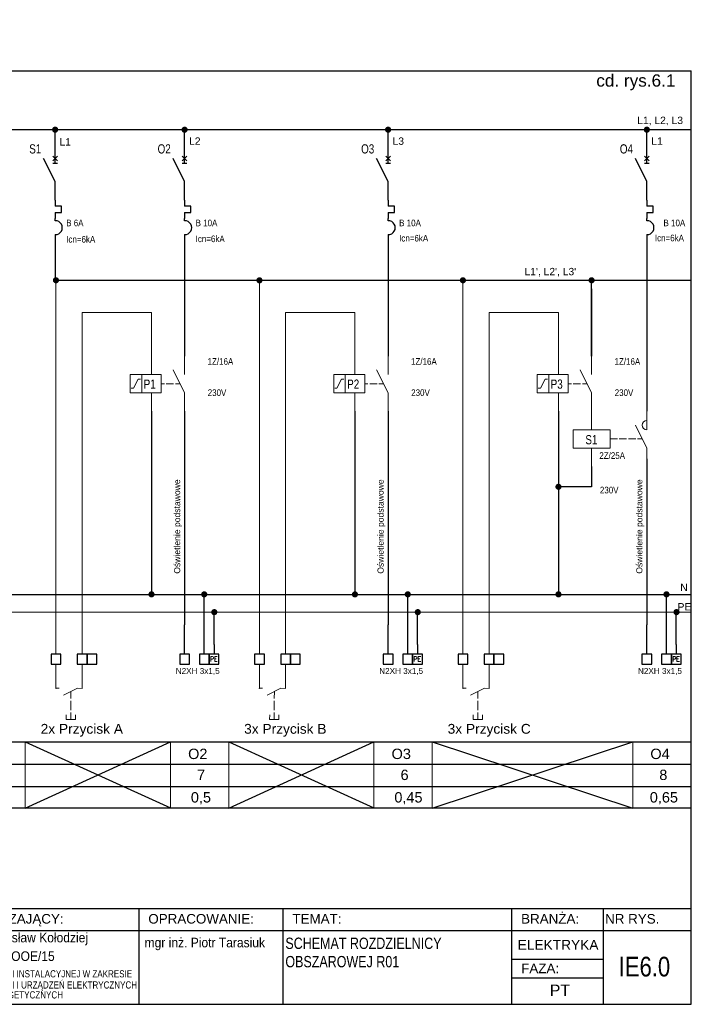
# Model space of a CAD drawing. Header units: millimetres. Extents: x 83969 to 164243, y -22860 to 4849.
# Tile 14 of 116: x 163323 to 163378, y -22523 to -22443. Entities that reach past the tile are written whole.
import ezdxf
from ezdxf.enums import TextEntityAlignment as Align

# ---------------------------------------------------------------- set-up
doc = ezdxf.new("R2010")
doc.units = ezdxf.units.MM
doc.linetypes.add('DASHED', pattern=[19.05, 12.7, -6.35])
doc.layers.get('0').update_dxf_attribs({"color": 251, "lineweight": 0})
for name, color, linetype in [('! GB N', 5, 'Continuous'), ('! GB Odbiory', 7, 'Continuous'), ('! GB Opis', 7, 'Continuous'), ('! GB PE', 96, 'Continuous'), ('! GB Przewody', 7, 'Continuous'), ('! GB Sterowanie', 215, 'Continuous'), ('! GB Zabezpieczenia', 7, 'Continuous'), ('! PT Opisy Legenda', 7, 'Continuous'), ('! PT Oświetlenie', 1, 'Continuous'), ('!TABELKA', 7, 'Continuous'), ('2DE_TXTART', 7, 'Continuous'), ('2DE_TXTCAR', 7, 'Continuous'), ('2DE_TXTFUN', 7, 'Continuous'), ('2DE_TXTLNK', 7, 'Continuous'), ('2DE_TXTMAN', 7, 'Continuous'), ('2DE_TXTNUM', 7, 'Continuous'), ('2DE_TXTORD', 7, 'Continuous'), ('2DE_TXTOTH', 7, 'Continuous'), ('2DE_TXTPFN', 7, 'Continuous'), ('2DE_TXTPIN', 7, 'Continuous'), ('B_strefy', 253, 'Continuous'), ('ROZDZIELNICE', 7, 'Continuous')]:
    doc.layers.add(name, color=color, linetype=linetype)
for name, color, linetype, lineweight in [('2DE_SYM_Hager', 7, 'Continuous', 18), ('E_schematy 2', 3, 'Continuous', 20), ('E_TXT', 3, 'Continuous', 25), ('TABELA', 7, 'Continuous', 0)]:
    doc.layers.add(name, color=color, linetype=linetype, lineweight=lineweight)
doc.styles.add('Arial', font='arial.ttf')
doc.styles.add('CP_ATTR', font='ROMANS.SHX')
doc.styles.add('CP_ELATT', font='cp_simplex.shx')
doc.styles.add('CP_ELATT_IT', font='cp_simplex.shx', dxfattribs={"oblique": 15})
doc.styles.add('Romans', font='romans.shx', dxfattribs={"width": 0.8})
doc.styles.get("Standard").update_dxf_attribs({"font": 'arial.ttf'})

# ---------------------------------------------------------------- blocks, each defined once
blk = doc.blocks.new('ramka A4')
at = {"linetype": 'ByBlock', "ltscale": 10}
blk.add_line((7.46, 199.45), (7.46, 205.66), dxfattribs=at)
for p, q in [((0.08, 0), (0.08, 195)), ((0.08, 195), (287.46, 195)), ((287.46, 0), (287.46, 195)), ((0.08, 20), (287.46, 20)), ((89.13, 20), (89.13, 0)), ((130.5, 20), (130.5, 0)), ((172.08, 20), (172.08, 0)), ((202.17, 20), (202.17, 0)), ((249.93, 20), (249.93, 0)), ((269.04, 20), (269.04, 0)), ((0.08, 15.39), (287.46, 15.39)), ((0.08, 0), (287.46, 0))]:
    blk.add_line(p, q)
for points in [[(249.93, 9.44), (269.04, 9.44)], [(249.93, 5.53), (269.04, 5.53)]]:
    blk.add_lwpolyline(points)
at = {"layer": '!TABELKA', "style": 'Arial'}
for s, height, width, p in [('DOSTOSOWANIE BUDYNKU DO OBOWIĄZUJĄCYCH PRZEPISÓW  Z ZAKRESU ', 1.9, 0.8, (1.3, 12.7)), ('mgr inż. Ireneusz Lewczuk', 2, 0.9, (89.41, 12.16)), ('mgr inż. Wiesław Kołodziej', 2, 0.9, (131.59, 12.94)), ('OCHRONY P.POŻ  w ramach zadania p/n:  „Modernizacja obiektów użytkowanych przez ', 1.9, 0.8, (1.3, 10.19)), ('mgr inż. Piotr Tarasiuk', 2, 0.9, (173.3, 11.9)), ('MAZ/0390/POOE/08', 2, 0.9, (89.3, 8.42)), ('MAZ/0315/POOE/15', 2, 0.9, (131.47, 9.06)), ('Mazowiecki Urząd Wojewódzki w Warszawie” ul. 11go Listopada 2; 05-220 Zielonka ', 1.9, 0.8, (1.3, 7.67)), ('DZ. EW. NR 7; 8; 9; 10; 11; 12; 13; 14 obr. 5-20-07 nr obrębu: 0030; nazwa jedn: 143404_1', 1.9, 0.8, (1.3, 4.84)), ('W SPECJALNOŚCI INSTALACYJNEJ W ZAKRESIE ', 1.5, 0.8, (89.57, 5.62)), ('W SPECJALNOŚCI INSTALACYJNEJ W ZAKRESIE ', 1.5, 0.8, (131.3, 5.62)), ('SIECI, INSTALACJI I URZĄDZEŃ ELEKTRYCZNYCH ', 1.5, 0.8, (89.57, 3.29)), ('SIECI, INSTALACJI I URZĄDZEŃ ELEKTRYCZNYCH ', 1.5, 0.8, (131.3, 3.29)), ('I ELEKTROENERGETYCZNYCH', 1.5, 0.8, (89.57, 1.22)), ('I ELEKTROENERGETYCZNYCH', 1.5, 0.8, (131.3, 1.22))]:
    blk.add_text(s, height=height, dxfattribs=dict(at, width=width)).set_placement(p)
at = {"style": 'Arial'}
for s, p in [('OBIEKT:', (1.49, 16.86)), ('PROJEKTANT:', (91.09, 16.86)), ('SPRZWDZAJĄCY:', (132.8, 16.86)), ('OPRACOWANIE:', (174.08, 16.86)), ('TEMAT:', (204.17, 16.86)), ('BRANŻA:', (251.93, 16.86)), ('NR RYS.', (269.46, 16.86)), ('FAZA:', (251.94, 6.5))]:
    blk.add_text(s, height=2, dxfattribs=at).set_placement(p)
blk = doc.blocks.new('CP_UCS2D')
blk.add_point((0, 0))
at = {"linetype": 'ByBlock', "style": 'CP_ATTR', "flags": 9}
for tag in ['OTHER', 'PIPE', 'VERSION', 'SYSTEM', 'HEIGHT', 'WIDTH', 'ID', 'TYPE', 'FORM']:
    blk.add_attdef(tag, text='', height=0.00005, dxfattribs=at).set_placement((-0.8, 7.1), align=Align.MIDDLE_LEFT)
blk = doc.blocks.new('A$C6ce296c5')
blk.add_lwpolyline([(-4, -8), (4, -8), (4, 0), (-4, 0)], close=True)
blk = doc.blocks.new('G$C46F40766')
for p, q in [((2.5, -0.04), (0, 0)), ((17.5, -0.07), (6.23, -5.67)), ((12.1, -8.5), (12.12, -2.75)), ((21.29, -0.11), (17.5, -0.07)), ((12.1, -10.38), (12.08, -17.88)), ((8.31, -25.37), (8.32, -21.62)), ((12.07, -19.75), (12.06, -25.38)), ((15.81, -25.39), (15.82, -21.64)), ((15.81, -25.39), (8.31, -25.37))]:
    blk.add_line(p, q)
at = {"linetype": 'ByBlock', "style": 'CP_ELATT', "flags": 8}
for tag, p, rotation, width in [('PRODUCER', (3.61, 8.96), 89.85771, 0.9), ('ORDER-NO', (12.61, 8.94), 89.85771, 0.9), ('FUNCTION', (21.61, 8.92), 89.85771, 0.9), ('ARTICLE', (-5.39, 8.98), 89.85771, 0.9), ('OTHER', (30.61, 8.89), 89.85771, 0.9), ('CF1', (-14, 1.5), 89.85771, 0.8), ('CP1', (-6.51, -2.41), 179.85771, 0.8)]:
    blk.add_attdef(tag, p, '', height=5.4, rotation=rotation, dxfattribs=dict(at, width=width))
at = {"linetype": 'ByBlock', "style": 'CP_ELATT', "width": 0.8, "flags": 8}
blk.add_attdef('CF2', text='', height=5.4, rotation=89.85771, dxfattribs=at).set_placement((34, 1.38), align=Align.TOP_LEFT)
at = {"linetype": 'ByBlock', "style": 'CP_ELATT_IT', "flags": 9}
for tag, p in [('NAME', (14.68, 2.93)), ('IP', (14.68, 2.93)), ('PRODUCT-TYPE', (27.18, 2.93)), ('EL-STATUS', (27.18, 2.93)), ('CURRENT', (27.18, 2.93)), ('VOLTAGE', (27.18, 2.93)), ('NUMBER', (27.18, 2.93)), ('POWER', (27.18, 2.93)), ('GROUP', (27.18, 2.93))]:
    blk.add_attdef(tag, p, '', height=0.3, rotation=89.85771, dxfattribs=at)
at = {"linetype": 'ByBlock', "style": 'CP_ELATT', "width": 0.8, "flags": 8}
for tag, height, rotation, p in [('CP2', 5.4, 179.85771, (26.49, -2.5)), ('TAG', 7.5, 89.85771, (-5.44, -12.02)), ('CHARACTER', 7.5, 89.85771, (30.56, -12.11))]:
    blk.add_attdef(tag, text='', height=height, rotation=rotation, dxfattribs=at).set_placement(p, align=Align.RIGHT)
at = {"linetype": 'ByBlock', "style": 'CP_ELATT_IT', "oblique": 15, "width": 0.8, "flags": 8}
blk.add_attdef('LINK', text='', height=7.5, rotation=89.85771, dxfattribs=at).set_placement((42.56, -12.14), align=Align.RIGHT)
blk = doc.blocks.new('cpelv_niec07_ns0026h')
for p, q in [((0, 2.5), (0, 7.5)), ((0, -2.5), (-3.12, 3.75)), ((0.62, 4.38), (-0.63, 3.12)), ((-0.63, 4.38), (0.62, 3.12)), ((-0.63, 2.5), (0.62, 2.5)), ((0, -7.5), (0, -2.5)), ((0, -7.5), (0, -9.15)), ((1.7, -9.15), (0, -9.15)), ((1.7, -10.85), (1.7, -9.15)), ((0, -10.85), (1.7, -10.85)), ((0, -10.85), (0, -12.5)), ((0, -13.12), (0, -12.5)), ((0, -16.87), (0, -17.5))]:
    blk.add_line(p, q)
at = {"linetype": 'Continuous'}
blk.add_line((0, -17.5), (0, -22.5), dxfattribs=at)
blk.add_arc((0.06, -15), 1.88, 268.2798, 91.7202)
at = {"linetype": 'ByBlock', "style": 'CP_ELATT_IT', "flags": 9}
for tag in ['VOLTAGE', 'IP', 'CURRENT', 'EL-STATUS', 'POWER', 'PRODUCT-TYPE', 'NUMBER', 'GROUP', 'NAME']:
    blk.add_attdef(tag, (1, 0.94), '', height=0.1, dxfattribs=at)
at = {"layer": '2DE_TXTART', "linetype": 'ByBlock', "style": 'CP_ELATT', "width": 0.9, "flags": 8}
blk.add_attdef('ARTICLE', (3, 5.14), '', height=1.8, dxfattribs=at)
at = {"layer": '2DE_TXTCAR', "linetype": 'ByBlock', "style": 'CP_ELATT', "width": 0.8, "flags": 8}
blk.add_attdef('CHARACTER', text='', height=2.5, dxfattribs=at).set_placement((-4, -6.86), align=Align.RIGHT)
at = {"layer": '2DE_TXTFUN', "linetype": 'ByBlock', "style": 'CP_ELATT', "width": 0.9, "flags": 8}
blk.add_attdef('FUNCTION', (3, -3.86), '', height=1.8, dxfattribs=at)
at = {"layer": '2DE_TXTLNK', "linetype": 'ByBlock', "style": 'CP_ELATT_IT', "oblique": 15, "width": 0.8, "flags": 8}
blk.add_attdef('LINK', text='', height=2.5, dxfattribs=at).set_placement((-4, -10.86), align=Align.RIGHT)
at = {"layer": '2DE_TXTMAN', "linetype": 'ByBlock', "style": 'CP_ELATT', "width": 0.9, "flags": 8}
blk.add_attdef('PRODUCER', (3, 2.14), '', height=1.8, dxfattribs=at)
at = {"layer": '2DE_TXTNUM', "linetype": 'ByBlock', "style": 'CP_ELATT', "width": 0.8, "flags": 8}
blk.add_attdef('TAG', text='', height=2.5, dxfattribs=at).set_placement((-4, 5.14), align=Align.RIGHT)
at = {"layer": '2DE_TXTORD', "linetype": 'ByBlock', "style": 'CP_ELATT', "width": 0.9, "flags": 8}
blk.add_attdef('ORDER-NO', (3, -0.86), '', height=1.8, dxfattribs=at)
at = {"layer": '2DE_TXTOTH', "linetype": 'ByBlock', "style": 'CP_ELATT', "width": 0.9, "flags": 8}
blk.add_attdef('OTHER', (3, -6.86), '', height=1.8, dxfattribs=at)
at = {"layer": '2DE_TXTPFN', "linetype": 'ByBlock', "style": 'CP_ELATT', "width": 0.8, "flags": 8}
blk.add_attdef('CF1', (0.5, 8), '', height=1.8, dxfattribs=at)
blk.add_attdef('CF2', text='', height=1.8, dxfattribs=at).set_placement((0.5, -23), align=Align.TOP_LEFT)
at = {"layer": '2DE_TXTPIN', "linetype": 'ByBlock', "style": 'CP_ELATT', "width": 0.8, "flags": 8}
blk.add_attdef('CP1', (-0.8, 5.5), '', height=1.8, rotation=90, dxfattribs=at)
blk.add_attdef('CP2', text='', height=1.8, rotation=90, dxfattribs=at).set_placement((-0.8, -20.5), align=Align.RIGHT)
blk = doc.blocks.new('cpelv_n07_13_02_N0d11')
for p, q in [((-8.99, 2.5), (-8.99, 7.5)), ((0, 2.5), (0, 7.5)), ((0, -2.5), (-3.13, 3.75)), ((-11.64, 2.5), (-14.77, 2.5)), ((-14.77, 2.5), (-14.77, -2.5)), ((-13.88, -1.25), (-12.63, 1.25)), ((-12.63, 1.25), (-12, 1.25)), ((-6.35, 0), (-5.5, 0)), ((-5, 0), (-3, 0)), ((-2.5, 0), (-1.25, 0)), ((-14.77, -2.5), (-11.64, -2.5)), ((-14.5, -1.25), (-13.88, -1.25)), ((-8.99, -7.5), (-8.99, -2.5)), ((0, -7.5), (0, -2.5))]:
    blk.add_line(p, q)
blk.add_lwpolyline([(-6.35, -2.5), (-6.35, 2.5), (-11.64, 2.5), (-11.64, -2.5)], close=True)
at = {"linetype": 'ByBlock', "style": 'CP_ELATT_IT', "flags": 9}
for tag in ['VOLTAGE', 'IP', 'CURRENT', 'EL-STATUS', 'POWER', 'PRODUCT-TYPE', 'NUMBER', 'GROUP', 'NAME']:
    blk.add_attdef(tag, (1, -1.56), '', height=0.1, dxfattribs=at)
at = {"layer": '2DE_TXTART', "linetype": 'ByBlock', "style": 'CP_ELATT', "width": 0.9, "flags": 8}
blk.add_attdef('ARTICLE', (3, 5.14), '', height=1.8, dxfattribs=at)
at = {"layer": '2DE_TXTCAR', "linetype": 'ByBlock', "style": 'CP_ELATT', "width": 0.8, "flags": 8}
blk.add_attdef('CHARACTER', text='', height=2.5, dxfattribs=at).set_placement((-19, -6.86), align=Align.RIGHT)
at = {"layer": '2DE_TXTFUN', "linetype": 'ByBlock', "style": 'CP_ELATT', "width": 0.9, "flags": 8}
blk.add_attdef('FUNCTION', (3, -3.86), '', height=1.8, dxfattribs=at)
at = {"layer": '2DE_TXTLNK', "linetype": 'ByBlock', "style": 'CP_ELATT_IT', "oblique": 15, "width": 0.8, "flags": 8}
blk.add_attdef('LINK', text='', height=2.5, dxfattribs=at).set_placement((-19, -10.86), align=Align.RIGHT)
at = {"layer": '2DE_TXTMAN', "linetype": 'ByBlock', "style": 'CP_ELATT', "width": 0.9, "flags": 8}
blk.add_attdef('PRODUCER', (3, 2.14), '', height=1.8, dxfattribs=at)
at = {"layer": '2DE_TXTNUM', "linetype": 'ByBlock', "style": 'CP_ELATT', "width": 0.8, "flags": 8}
blk.add_attdef('TAG', text='', height=2.5, dxfattribs=at).set_placement((-19, 5.14), align=Align.RIGHT)
at = {"layer": '2DE_TXTORD', "linetype": 'ByBlock', "style": 'CP_ELATT', "width": 0.9, "flags": 8}
blk.add_attdef('ORDER-NO', (3, -0.86), '', height=1.8, dxfattribs=at)
at = {"layer": '2DE_TXTOTH', "linetype": 'ByBlock', "style": 'CP_ELATT', "width": 0.9, "flags": 8}
blk.add_attdef('OTHER', (3, -6.86), '', height=1.8, dxfattribs=at)
at = {"layer": '2DE_TXTPFN', "linetype": 'ByBlock', "style": 'CP_ELATT', "width": 0.8, "flags": 8}
for tag, p in [('CF1', (-14.5, 8)), ('CF3', (0.5, 8))]:
    blk.add_attdef(tag, p, '', height=1.8, dxfattribs=at)
for tag, p in [('CF2', (-14.5, -8)), ('CF4', (0.5, -8))]:
    blk.add_attdef(tag, text='', height=1.8, dxfattribs=at).set_placement(p, align=Align.TOP_LEFT)
at = {"layer": '2DE_TXTPIN', "linetype": 'ByBlock', "style": 'CP_ELATT', "width": 0.8, "flags": 8}
for tag, p in [('CP1', (-15.8, 5.5)), ('CP3', (-0.8, 5.5))]:
    blk.add_attdef(tag, p, '', height=1.8, rotation=90, dxfattribs=at)
for tag, p in [('CP2', (-15.8, -5.5)), ('CP4', (-0.8, -5.5))]:
    blk.add_attdef(tag, text='', height=1.8, rotation=90, dxfattribs=at).set_placement(p, align=Align.RIGHT)
blk = doc.blocks.new('LISTWA 1_N_PE')
for p, q in [((0, -24), (0, 0)), ((16, -24), (16, -8)), ((24, -16), (24, -24))]:
    blk.add_line(p, q)
for points in [[(-4, -32), (4, -32), (4, -24), (-4, -24)], [(12, -32), (20, -32), (20, -24), (12, -24)], [(20, -32), (28, -32), (28, -24), (20, -24)]]:
    blk.add_lwpolyline(points, close=True)
at = {"style": 'Romans', "width": 0.8}
blk.add_text('PE', height=4, dxfattribs=at).set_placement((20.73, -29.79))
at = {"width": 0.75}
blk.add_attdef('N', (12.85, -30.3), '', height=4, dxfattribs=at)
for tag, p in [('PRZEWÓD', (-4.36, -39.93)), ('MOC', (6.8, -47.63))]:
    blk.add_attdef(tag, p, '', height=4.75)
at = {"flags": 4}
blk.add_attdef('NR ', (9.64, -55.59), '', height=4.75, dxfattribs=at)
blk = doc.blocks.new('cpelv_n07_13_02_00d9')
for p, q in [((-15, 2.5), (-15, 7.5)), ((0, 2.5), (0, 7.5)), ((0, -2.5), (-3.12, 3.75)), ((-10, 0), (-8, 0)), ((-7.5, 0), (-5.5, 0)), ((-5, 0), (-3, 0)), ((-2.5, 0), (-1.25, 0)), ((-15, -7.5), (-15, -2.5)), ((0, -7.5), (0, -2.5))]:
    blk.add_line(p, q)
blk.add_lwpolyline([(-20, -2.5), (-20, 2.5), (-10, 2.5), (-10, -2.5)], close=True)
blk.add_arc((0, 3.75), 1.25, 90, 270)
at = {"linetype": 'ByBlock', "style": 'CP_ELATT_IT', "flags": 9}
for tag in ['VOLTAGE', 'IP', 'CURRENT', 'EL-STATUS', 'POWER', 'PRODUCT-TYPE', 'NUMBER', 'GROUP', 'NAME']:
    blk.add_attdef(tag, (1, -1.56), '', height=0.1, dxfattribs=at)
at = {"layer": '2DE_TXTART', "linetype": 'ByBlock', "style": 'CP_ELATT', "width": 0.9, "flags": 8}
blk.add_attdef('ARTICLE', (3, 5.14), '', height=1.8, dxfattribs=at)
at = {"layer": '2DE_TXTCAR', "linetype": 'ByBlock', "style": 'CP_ELATT', "width": 0.8, "flags": 8}
blk.add_attdef('CHARACTER', text='', height=2.5, dxfattribs=at).set_placement((-19, -6.86), align=Align.RIGHT)
at = {"layer": '2DE_TXTFUN', "linetype": 'ByBlock', "style": 'CP_ELATT', "width": 0.9, "flags": 8}
blk.add_attdef('FUNCTION', (3, -3.86), '', height=1.8, dxfattribs=at)
at = {"layer": '2DE_TXTLNK', "linetype": 'ByBlock', "style": 'CP_ELATT_IT', "oblique": 15, "width": 0.8, "flags": 8}
blk.add_attdef('LINK', text='', height=2.5, dxfattribs=at).set_placement((-19, -10.86), align=Align.RIGHT)
at = {"layer": '2DE_TXTMAN', "linetype": 'ByBlock', "style": 'CP_ELATT', "width": 0.9, "flags": 8}
blk.add_attdef('PRODUCER', (3, 2.14), '', height=1.8, dxfattribs=at)
at = {"layer": '2DE_TXTNUM', "linetype": 'ByBlock', "style": 'CP_ELATT', "width": 0.8, "flags": 8}
blk.add_attdef('TAG', text='', height=2.5, dxfattribs=at).set_placement((-19, 5.14), align=Align.RIGHT)
at = {"layer": '2DE_TXTORD', "linetype": 'ByBlock', "style": 'CP_ELATT', "width": 0.9, "flags": 8}
blk.add_attdef('ORDER-NO', (3, -0.86), '', height=1.8, dxfattribs=at)
at = {"layer": '2DE_TXTOTH', "linetype": 'ByBlock', "style": 'CP_ELATT', "width": 0.9, "flags": 8}
blk.add_attdef('OTHER', (3, -6.86), '', height=1.8, dxfattribs=at)
at = {"layer": '2DE_TXTPFN', "linetype": 'ByBlock', "style": 'CP_ELATT', "width": 0.8, "flags": 8}
for tag, p in [('CF1', (-14.5, 8)), ('CF3', (0.5, 8))]:
    blk.add_attdef(tag, p, '', height=1.8, dxfattribs=at)
for tag, p in [('CF2', (-14.5, -8)), ('CF4', (0.5, -8))]:
    blk.add_attdef(tag, text='', height=1.8, dxfattribs=at).set_placement(p, align=Align.TOP_LEFT)
at = {"layer": '2DE_TXTPIN', "linetype": 'ByBlock', "style": 'CP_ELATT', "width": 0.8, "flags": 8}
for tag, p in [('CP1', (-15.8, 5.5)), ('CP3', (-0.8, 5.5))]:
    blk.add_attdef(tag, p, '', height=1.8, rotation=90, dxfattribs=at)
for tag, p in [('CP2', (-15.8, -5.5)), ('CP4', (-0.8, -5.5))]:
    blk.add_attdef(tag, text='', height=1.8, rotation=90, dxfattribs=at).set_placement(p, align=Align.RIGHT)

msp = doc.modelspace()

# ---------------------------------------------------------------- linework, layer by layer
at = {"layer": '! GB N'}
for p, q in [((163334.107, -22475.168, -14232.192), (163334.107, -22489.955, -14232.192)), ((163350.679, -22475.168, -14232.192), (163350.679, -22489.955, -14232.192)), ((163367.251, -22475.168, -14232.192), (163367.251, -22489.955, -14232.192))]:
    msp.add_line(p, q, dxfattribs=at)
at = {"layer": '! GB N', "ltscale": 2}
msp.add_line((163276.674, -22490.076), (163378.069, -22490.076), dxfattribs=at)
at = {"layer": '! GB N', "elevation": -14232.192}
msp.add_lwpolyline([(163369.949, -22479.668), (163369.949, -22481.315), (163367.251, -22481.315)], dxfattribs=at)
at = {"layer": '! GB N', "const_width": 0.25, "elevation": -14232.192}
for points in [[(163367.126, -22481.315, 1), (163367.376, -22481.315, 1)], [(163333.982, -22490.08, 1), (163334.232, -22490.08, 1)], [(163350.554, -22490.08, 1), (163350.804, -22490.08, 1)], [(163367.126, -22490.08, 1), (163367.376, -22490.08, 1)]]:
    msp.add_lwpolyline(points, format="xyb", close=True, dxfattribs=at)
at = {"layer": '! GB N', "color": 5, "linetype": 'DASHED', "ltscale": 2, "const_width": 0.25, "elevation": -14232.192}
for points in [[(163338.28, -22490.077, 1), (163338.53, -22490.077, 1)], [(163354.852, -22490.077, 1), (163355.102, -22490.077, 1)], [(163375.924, -22490.077, 1), (163376.174, -22490.077, 1)]]:
    msp.add_lwpolyline(points, format="xyb", close=True, dxfattribs=at)
at = {"layer": '! GB Opis', "elevation": -14232.192}
for points in [[(163336.805, -22465.193), (163336.805, -22470.668)], [(163353.377, -22465.193), (163353.377, -22470.668)], [(163369.949, -22465.193), (163369.949, -22470.668)], [(163336.805, -22477.558), (163336.805, -22483.033)], [(163353.377, -22477.558), (163353.377, -22483.033)]]:
    msp.add_lwpolyline(points, dxfattribs=at)
at = {"layer": '! GB PE', "ltscale": 2}
msp.add_line((163276.674, -22491.508), (163378.069, -22491.517), dxfattribs=at)
at = {"layer": '! GB Przewody'}
for p, q in [((163326.262, -22454.576), (163326.262, -22452.221)), ((163336.805, -22454.581), (163336.805, -22452.226)), ((163353.377, -22454.581), (163353.377, -22452.226)), ((163374.449, -22454.581), (163374.449, -22452.226))]:
    msp.add_line(p, q, dxfattribs=at)
at = {"layer": '! GB Przewody', "const_width": 0.25}
for points in [[(163326.137, -22452.221, 1), (163326.387, -22452.221, 1)], [(163336.68, -22452.226, 1), (163336.93, -22452.226, 1)], [(163353.252, -22452.226, 1), (163353.502, -22452.226, 1)], [(163374.324, -22452.226, 1), (163374.574, -22452.226, 1)]]:
    msp.add_lwpolyline(points, format="xyb", close=True, dxfattribs=at)
at = {"layer": '! GB Przewody'}
msp.add_lwpolyline([(163275.211, -22452.221), (163378.069, -22452.221)], dxfattribs=at)
at = {"layer": '! GB Przewody', "elevation": -14232.192}
for points in [[(163336.805, -22461.642), (163336.805, -22469.726)], [(163353.377, -22461.642), (163353.377, -22469.726)], [(163374.449, -22461.642), (163374.449, -22475.168)], [(163336.805, -22475.168), (163336.805, -22492.561)], [(163353.377, -22475.168), (163353.377, -22492.561)], [(163374.449, -22479.051), (163374.449, -22492.561)], [(163338.405, -22494.72), (163338.405, -22490.11)], [(163354.977, -22494.72), (163354.976, -22490.11)], [(163376.049, -22494.72), (163376.048, -22490.11)], [(163339.205, -22494.161), (163339.205, -22491.649)], [(163355.777, -22494.161), (163355.777, -22491.649)], [(163376.849, -22494.161), (163376.849, -22491.649)]]:
    msp.add_lwpolyline(points, dxfattribs=at)
at = {"layer": '! GB Przewody', "const_width": 0.25, "elevation": -14232.192}
for points in [[(163326.203, -22464.493, 1), (163326.453, -22464.493, 1)], [(163342.775, -22464.493, 1), (163343.025, -22464.493, 1)], [(163359.347, -22464.493, 1), (163359.597, -22464.493, 1)], [(163369.824, -22464.493, 1), (163370.074, -22464.493, 1)], [(163339.096, -22491.526, 1), (163339.346, -22491.526, 1)], [(163355.668, -22491.526, 1), (163355.918, -22491.526, 1)], [(163376.74, -22491.526, 1), (163376.99, -22491.526, 1)]]:
    msp.add_lwpolyline(points, format="xyb", close=True, dxfattribs=at)
at = {"layer": '! GB Sterowanie'}
msp.add_lwpolyline([(163326.26, -22462.249), (163326.264, -22464.484), (163378.069, -22464.484)], dxfattribs=at)
at = {"layer": '2DE_SYM_Hager'}
for p, q in [((163334.107, -22470.668, -14232.192), (163334.107, -22467.112, -14232.192)), ((163350.679, -22470.668, -14232.192), (163350.679, -22467.112, -14232.192)), ((163367.251, -22470.668, -14232.192), (163367.251, -22467.112, -14232.192))]:
    msp.add_line(p, q, dxfattribs=at)
at = {"layer": '2DE_SYM_Hager', "elevation": -14232.192}
for points in [[(163326.328, -22494.96), (163326.328, -22464.493)], [(163342.9, -22494.96), (163342.9, -22464.493)], [(163359.472, -22494.96), (163359.472, -22464.493)], [(163328.457, -22494.96), (163328.457, -22467.112), (163334.107, -22467.112)], [(163345.029, -22494.96), (163345.029, -22467.112), (163350.679, -22467.112)], [(163361.6, -22494.96), (163361.6, -22467.112), (163367.251, -22467.112)], [(163326.328, -22497.725), (163326.328, -22495.76)], [(163328.457, -22497.736), (163328.457, -22495.76)], [(163342.9, -22497.725), (163342.9, -22495.76)], [(163345.029, -22497.736), (163345.029, -22495.76)], [(163359.472, -22497.725), (163359.472, -22495.76)], [(163361.6, -22497.736), (163361.6, -22495.76)]]:
    msp.add_lwpolyline(points, dxfattribs=at)
at = {"layer": 'B_strefy', "color": 7, "linetype": 'Continuous'}
for p, q in [((163286.906, -22503.9), (163378.069, -22503.9)), ((163286.906, -22505.73), (163378.069, -22505.73)), ((163378.069, -22507.497), (163286.906, -22507.497))]:
    msp.add_line(p, q, dxfattribs=at)
at = {"layer": 'E_schematy 2', "color": 7, "linetype": 'Continuous'}
for p, q in [((163323.831, -22502.095), (163323.831, -22507.497)), ((163335.655, -22502.095), (163335.655, -22507.461)), ((163335.655, -22502.095), (163335.655, -22507.497)), ((163340.402, -22502.095), (163340.402, -22507.461)), ((163340.402, -22502.095), (163340.402, -22507.497)), ((163352.227, -22502.095), (163352.227, -22507.461)), ((163352.227, -22502.095), (163352.227, -22507.497)), ((163356.974, -22502.095), (163356.974, -22507.461)), ((163356.974, -22502.095), (163356.974, -22507.497)), ((163373.298, -22502.095), (163373.298, -22507.461)), ((163373.298, -22502.095), (163373.298, -22507.497)), ((163378.046, -22502.095), (163378.046, -22507.461)), ((163378.046, -22502.095), (163378.046, -22507.497)), ((163286.906, -22503.9), (163378.069, -22503.9)), ((163286.906, -22503.9), (163378.069, -22503.9)), ((163286.906, -22505.73), (163378.069, -22505.73)), ((163286.906, -22505.73), (163378.069, -22505.73)), ((163378.069, -22507.497), (163286.906, -22507.497)), ((163378.069, -22507.497), (163286.906, -22507.497))]:
    msp.add_line(p, q, dxfattribs=at)
at = {"layer": 'ROZDZIELNICE', "elevation": -14232.192}
msp.add_lwpolyline([(163369.949, -22470.668), (163369.949, -22464.387)], dxfattribs=at)
at = {"layer": 'ROZDZIELNICE'}
for points in [[(163286.906, -22502.095), (163378.069, -22502.095)], [(163323.831, -22502.095), (163335.655, -22507.461), (163323.831, -22507.497), (163335.655, -22502.095)], [(163340.402, -22502.095), (163352.227, -22507.461), (163340.402, -22507.497), (163352.227, -22502.095)], [(163356.974, -22502.095), (163373.298, -22507.497), (163356.974, -22507.497), (163373.298, -22502.095)]]:
    msp.add_lwpolyline(points, dxfattribs=at)

# ---------------------------------------------------------------- block references
at = {"layer": '! GB Odbiory'}
ref = msp.add_blockref('LISTWA 1_N_PE', (163336.805, -22492.561, -14232.192), dxfattribs=dict(at, xscale=0.1, yscale=0.1, zscale=0.1))
ref.add_attrib('PRZEWÓD', 'N2XH 3x1,5', (163336.081, -22496.555, -14232.192), dxfattribs={"layer": '0', "height": 0.4752, "style": 'Arial'})
ref = msp.add_blockref('LISTWA 1_N_PE', (163353.377, -22492.561, -14232.192), dxfattribs=dict(at, xscale=0.1, yscale=0.1, zscale=0.1))
ref.add_attrib('PRZEWÓD', 'N2XH 3x1,5', (163352.653, -22496.555, -14232.192), dxfattribs={"layer": '0', "height": 0.4752, "style": 'Arial'})
ref = msp.add_blockref('LISTWA 1_N_PE', (163374.449, -22492.561, -14232.192), dxfattribs=dict(at, xscale=0.1, yscale=0.1, zscale=0.1))
ref.add_attrib('PRZEWÓD', 'N2XH 3x1,5', (163373.725, -22496.555, -14232.192), dxfattribs={"layer": '0', "height": 0.4752, "style": 'Arial'})
at = {"layer": '! GB Zabezpieczenia'}
ref = msp.add_blockref('cpelv_niec07_ns0026h', (163326.262, -22455.706), dxfattribs=dict(at, xscale=0.3, yscale=0.3, zscale=0.3))
ref.add_attrib('TAG', 'S1', dxfattribs={"layer": '2DE_TXTNUM', "color": 7, "linetype": 'ByBlock', "height": 0.75, "style": 'CP_ELATT', "width": 0.8, "flags": 8}).set_placement((163325.133, -22454.163), align=Align.RIGHT)
ref.add_attrib('OTHER', 'Icn=6kA', (163327.162, -22461.424), dxfattribs={"layer": '2DE_TXTOTH', "linetype": 'ByBlock', "height": 0.54, "style": 'CP_ELATT', "width": 0.9, "flags": 8})
ref.add_attrib('ARTICLE', 'B 6A', (163327.162, -22460.089), dxfattribs={"layer": '2DE_TXTART', "color": 7, "linetype": 'ByBlock', "height": 0.54, "style": 'CP_ELATT', "width": 0.9, "flags": 8})
ref = msp.add_blockref('cpelv_niec07_ns0026h', (163336.805, -22455.706), dxfattribs=dict(at, xscale=0.3, yscale=0.3, zscale=0.3))
ref.add_attrib('TAG', 'O2', dxfattribs={"layer": '2DE_TXTNUM', "color": 7, "linetype": 'ByBlock', "height": 0.75, "style": 'CP_ELATT', "width": 0.8, "flags": 8}).set_placement((163335.677, -22454.163), align=Align.RIGHT)
ref.add_attrib('OTHER', 'Icn=6kA', (163337.705, -22461.385), dxfattribs={"layer": '2DE_TXTOTH', "linetype": 'ByBlock', "height": 0.54, "style": 'CP_ELATT', "width": 0.9, "flags": 8})
ref.add_attrib('ARTICLE', 'B 10A', (163337.705, -22460.089), dxfattribs={"layer": '2DE_TXTART', "color": 7, "linetype": 'ByBlock', "height": 0.54, "style": 'CP_ELATT', "width": 0.9, "flags": 8})
ref = msp.add_blockref('cpelv_niec07_ns0026h', (163353.377, -22455.706), dxfattribs=dict(at, xscale=0.3, yscale=0.3, zscale=0.3))
ref.add_attrib('TAG', 'O3', dxfattribs={"layer": '2DE_TXTNUM', "color": 7, "linetype": 'ByBlock', "height": 0.75, "style": 'CP_ELATT', "width": 0.8, "flags": 8}).set_placement((163352.249, -22454.163), align=Align.RIGHT)
ref.add_attrib('OTHER', 'Icn=6kA', (163354.277, -22461.332), dxfattribs={"layer": '2DE_TXTOTH', "linetype": 'ByBlock', "height": 0.54, "style": 'CP_ELATT', "width": 0.9, "flags": 8})
ref.add_attrib('ARTICLE', 'B 10A', (163354.277, -22460.089), dxfattribs={"layer": '2DE_TXTART', "color": 7, "linetype": 'ByBlock', "height": 0.54, "style": 'CP_ELATT', "width": 0.9, "flags": 8})
ref = msp.add_blockref('cpelv_niec07_ns0026h', (163374.449, -22455.706), dxfattribs=dict(at, xscale=0.3, yscale=0.3, zscale=0.3))
ref.add_attrib('TAG', 'O4', dxfattribs={"layer": '2DE_TXTNUM', "color": 7, "linetype": 'ByBlock', "height": 0.75, "style": 'CP_ELATT', "width": 0.8, "flags": 8}).set_placement((163373.32, -22454.163), align=Align.RIGHT)
ref.add_attrib('OTHER', 'Icn=6kA', (163375.106, -22461.315), dxfattribs={"layer": '2DE_TXTOTH', "linetype": 'ByBlock', "height": 0.54, "style": 'CP_ELATT', "width": 0.9, "flags": 8})
ref.add_attrib('ARTICLE', 'B 10A', (163375.805, -22460.089), dxfattribs={"layer": '2DE_TXTART', "color": 7, "linetype": 'ByBlock', "height": 0.54, "style": 'CP_ELATT', "width": 0.9, "flags": 8})
at = {"layer": '! PT Opisy Legenda', "xscale": 0.1, "yscale": 0.1, "zscale": 0.1}
for p in [(163326.328, -22494.96, -14232.192), (163328.457, -22494.96, -14232.192), (163329.257, -22494.96, -14232.192), (163342.899, -22494.96, -14232.192), (163345.029, -22494.96, -14232.192), (163345.829, -22494.96, -14232.192), (163359.471, -22494.96, -14232.192), (163361.601, -22494.96, -14232.192), (163362.401, -22494.96, -14232.192)]:
    msp.add_blockref('A$C6ce296c5', p, dxfattribs=at)
at = {"layer": '!TABELKA', "xscale": 0.3900000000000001, "yscale": 0.3900000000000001, "zscale": 0.3900000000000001}
msp.add_blockref('ramka A4', (163265.959, -22523.473), dxfattribs=at)
at = {"xscale": 0.03000000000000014, "rotation": 179.8577101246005}
for p, yscale, zscale in [((163326.328, -22497.725, -14232.192), 0.03000000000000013, 0.03000000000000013), ((163342.9, -22497.725, -14232.192), 0.03000000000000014, 0.03000000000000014), ((163359.472, -22497.725, -14232.192), 0.03000000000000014, 0.03000000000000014)]:
    msp.add_blockref('CP_UCS2D', p, dxfattribs=dict(at, yscale=yscale, zscale=zscale))
at = {"layer": '2DE_SYM_Hager'}
ref = msp.add_blockref('cpelv_n07_13_02_N0d11', (163336.805, -22472.918, -14232.192), dxfattribs=dict(at, xscale=0.3, yscale=0.3, zscale=0.3))
ref.add_attrib('OTHER', '230V ', (163338.687, -22473.916, -14232.192), dxfattribs={"layer": '2DE_TXTOTH', "linetype": 'ByBlock', "height": 0.54, "style": 'CP_ELATT', "width": 0.9, "flags": 8})
ref.add_attrib('ARTICLE', '1Z/16A', (163338.673, -22471.377, -14232.192), dxfattribs={"layer": '2DE_TXTART', "linetype": 'ByBlock', "height": 0.54, "style": 'CP_ELATT', "width": 0.9, "flags": 8})
ref.add_attrib('TAG', 'P1', dxfattribs={"layer": '2DE_TXTNUM', "linetype": 'ByBlock', "height": 0.75, "style": 'CP_ELATT', "width": 0.8, "flags": 8}).set_placement((163334.452, -22473.326, -14232.192), align=Align.RIGHT)
ref = msp.add_blockref('cpelv_n07_13_02_N0d11', (163353.377, -22472.918, -14232.192), dxfattribs=dict(at, xscale=0.3, yscale=0.3, zscale=0.3))
ref.add_attrib('OTHER', '230V ', (163355.259, -22473.916, -14232.192), dxfattribs={"layer": '2DE_TXTOTH', "linetype": 'ByBlock', "height": 0.54, "style": 'CP_ELATT', "width": 0.9, "flags": 8})
ref.add_attrib('ARTICLE', '1Z/16A', (163355.245, -22471.377, -14232.192), dxfattribs={"layer": '2DE_TXTART', "linetype": 'ByBlock', "height": 0.54, "style": 'CP_ELATT', "width": 0.9, "flags": 8})
ref.add_attrib('TAG', 'P2', dxfattribs={"layer": '2DE_TXTNUM', "linetype": 'ByBlock', "height": 0.75, "style": 'CP_ELATT', "width": 0.8, "flags": 8}).set_placement((163351.024, -22473.326, -14232.192), align=Align.RIGHT)
ref = msp.add_blockref('cpelv_n07_13_02_N0d11', (163369.949, -22472.918, -14232.192), dxfattribs=dict(at, xscale=0.3, yscale=0.3, zscale=0.3))
ref.add_attrib('OTHER', '230V ', (163371.831, -22473.916, -14232.192), dxfattribs={"layer": '2DE_TXTOTH', "linetype": 'ByBlock', "height": 0.54, "style": 'CP_ELATT', "width": 0.9, "flags": 8})
ref.add_attrib('ARTICLE', '1Z/16A', (163371.817, -22471.377, -14232.192), dxfattribs={"layer": '2DE_TXTART', "linetype": 'ByBlock', "height": 0.54, "style": 'CP_ELATT', "width": 0.9, "flags": 8})
ref.add_attrib('TAG', 'P3', dxfattribs={"layer": '2DE_TXTNUM', "linetype": 'ByBlock', "height": 0.75, "style": 'CP_ELATT', "width": 0.8, "flags": 8}).set_placement((163367.596, -22473.326, -14232.192), align=Align.RIGHT)
ref = msp.add_blockref('cpelv_n07_13_02_00d9', (163374.449, -22477.418, -14232.192), dxfattribs=dict(at, xscale=0.3, yscale=0.3, zscale=0.3))
ref.add_attrib('OTHER', '230V', (163370.625, -22481.853, -14232.192), dxfattribs={"layer": '2DE_TXTOTH', "linetype": 'ByBlock', "height": 0.54, "style": 'CP_ELATT', "width": 0.9, "flags": 8})
ref.add_attrib('ARTICLE', '2Z/25A', (163370.578, -22479.04, -14232.192), dxfattribs={"layer": '2DE_TXTART', "linetype": 'ByBlock', "height": 0.54, "style": 'CP_ELATT', "width": 0.9, "flags": 8})
ref.add_attrib('TAG', 'S1', dxfattribs={"layer": '2DE_TXTNUM', "linetype": 'ByBlock', "height": 0.75, "style": 'CP_ELATT', "width": 0.8, "flags": 8}).set_placement((163370.424, -22477.854, -14232.192), align=Align.RIGHT)
at = {"layer": '2DE_SYM_Hager', "xscale": 0.1, "yscale": 0.1, "zscale": 0.1}
for p in [(163326.328, -22497.725, -14232.192), (163342.9, -22497.725, -14232.192), (163359.472, -22497.725, -14232.192)]:
    msp.add_blockref('G$C46F40766', p, dxfattribs=at)

# ---------------------------------------------------------------- texts
at = {"layer": '! GB N', "color": 5, "style": 'Arial'}
msp.add_text('N', height=0.6, dxfattribs=at).set_placement((163377.172, -22489.812))
at = {"layer": '! GB Opis', "style": 'Arial'}
msp.add_text('cd. rys.6.1', height=1, dxfattribs=at).set_placement((163376.775, -22448.718), align=Align.RIGHT)
for p in [(163336.443, -22488.397, -14232.192), (163353.014, -22488.397, -14232.192), (163374.086, -22488.397, -14232.192)]:
    msp.add_text('Oświetlenie podstawowe', height=0.5, rotation=90, dxfattribs=at).set_placement(p)
at = {"layer": '! GB PE', "color": 96, "style": 'Arial'}
msp.add_text('PE', height=0.6, dxfattribs=at).set_placement((163376.949, -22491.392))
at = {"layer": '! GB Przewody', "style": 'Arial'}
msp.add_text('L1, L2, L3', height=0.6, dxfattribs=at).set_placement((163373.665, -22451.764))
at = {"layer": '! GB Sterowanie', "style": 'Arial'}
msp.add_text("L1', L2', L3'", height=0.6, dxfattribs=at).set_placement((163364.484, -22464.084))
at = {"layer": '! GB Zabezpieczenia', "color": 1, "linetype": 'Continuous', "style": 'Arial'}
for s, p in [('L1', (163326.617, -22453.513)), ('L2', (163337.169, -22453.456)), ('L3', (163353.741, -22453.456)), ('L1', (163374.813, -22453.456))]:
    msp.add_text(s, height=0.6, dxfattribs=at).set_placement(p)
at = {"layer": '! PT Oświetlenie', "style": 'Arial'}
for s, p in [('2x Przycisk A', (163325.081, -22501.432)), ('3x Przycisk B', (163341.653, -22501.432)), ('3x Przycisk C', (163358.225, -22501.432))]:
    msp.add_text(s, height=0.8, dxfattribs=at).set_placement(p)
at = {"layer": 'E_TXT', "color": 7, "linetype": 'Continuous', "style": 'Arial'}
for s, height, p in [('O2', 0.8438, (163337.091, -22503.494)), ('O3', 0.8438, (163353.663, -22503.494)), ('O4', 0.8438, (163374.735, -22503.494)), ('7', 0.844, (163337.82, -22505.204)), ('6', 0.844, (163354.392, -22505.204)), ('8', 0.844, (163375.464, -22505.204)), ('0,5', 0.8438, (163337.315, -22507.035)), ('0,45', 0.8438, (163353.887, -22507.035)), ('0,65', 0.8438, (163374.689, -22507.035))]:
    msp.add_text(s, height=height, dxfattribs=at).set_placement(p)
at = {"layer": 'TABELA', "style": 'Arial'}
for s, height, width, p in [('SCHEMAT ROZDZIELNICY ', 0.92198, 0.79, (163345.011, -22518.963)), ('OBSZAROWEJ R01', 0.92198, 0.79, (163345.011, -22520.458)), ('IE6.0', 1.6065, 0.8, (163372.157, -22521.206))]:
    msp.add_text(s, height=height, dxfattribs=dict(at, width=width)).set_placement(p)
for s, height, p in [('ELEKTRYKA', 0.8, (163363.927, -22519.028)), ('PT', 0.922, (163366.549, -22522.786))]:
    msp.add_text(s, height=height, dxfattribs=at).set_placement(p)

doc.saveas('drawing.dxf')
